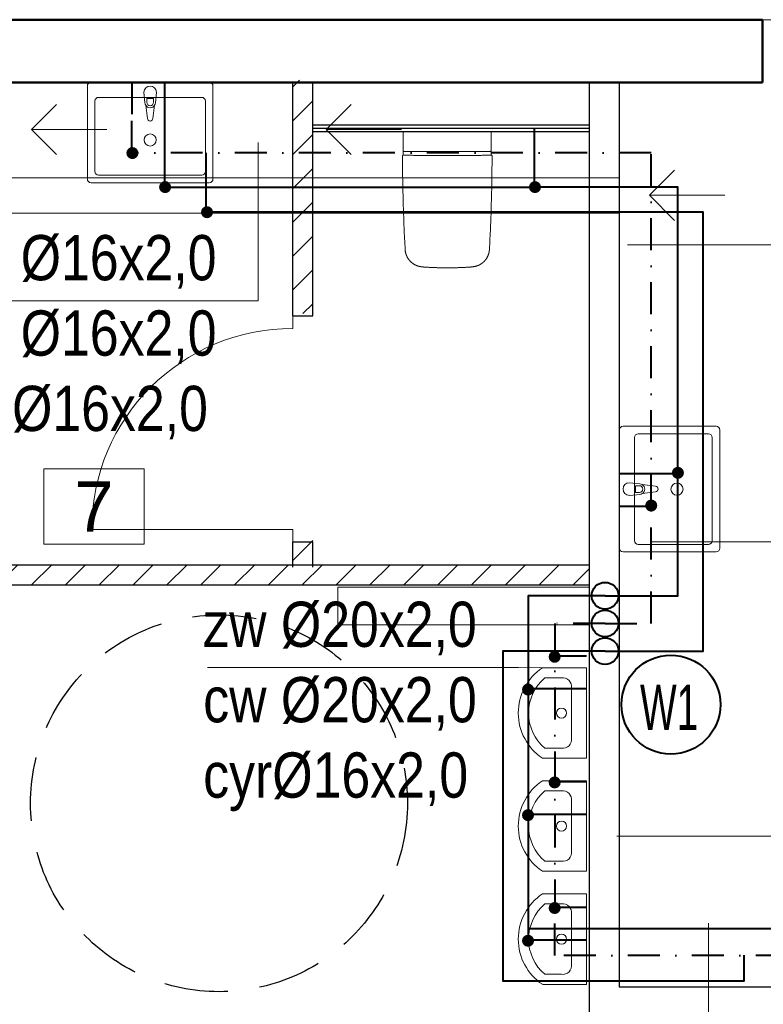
# Model space of a CAD drawing. Header units: millimetres. Extents: x 168402 to 202341, y 205146 to 229271.
# Tile 26 of 56: x 174425 to 174721, y 216075 to 216467. Entities that reach past the tile are written whole.
import ezdxf
from ezdxf.lldxf.tags import DXFTag

# ---------------------------------------------------------------- set-up
doc = ezdxf.new("R2010")
doc.units = ezdxf.units.MM
doc.linetypes.add('DASHDOT', pattern=[25.4, 12.7, -6.35, 0, -6.35])
doc.linetypes.add('DASHED', pattern=[19.05, 12.7, -6.35])
doc.layers.get('0').update_dxf_attribs({"lineweight": 0})
for name, color, linetype, lineweight in [('_IS_ks_opis', 154, 'Continuous', 13), ('kreskowanie', 9, 'Continuous', 5), ('linia - gruba - projektowana', 170, 'Continuous', 50), ('linia - meble', 5, 'Continuous', 9), ('LINIA CIENKA', 7, 'Continuous', 13), ('LINIA GRUBA', 7, 'Continuous', 30), ('linie - kreskowanie', 9, 'Continuous', 5), ('OPISY', 251, 'Continuous', 9), ('WOD-KAN', 170, 'Continuous', 9), ('ŚCIANA G-K', 124, 'Continuous', 25)]:
    doc.layers.add(name, color=color, linetype=linetype, lineweight=lineweight)
doc.layers.add('IS_Ciepła_woda', color=1, linetype='DASHDOT')
doc.layers.add('IS_Zimna_woda', color=5, linetype='SOLID')
doc.styles.add('NewStyle1', font='arial.ttf')
doc.styles.add('simplex', font='arial.ttf')
doc.styles.get("Standard").update_dxf_attribs({"font": 'ARIALN.TTF', "width": 0.75})
tags = doc.linetypes.add('DASH', pattern=[15, 10, -5]).pattern_tags.tags
tags[6:7] = [DXFTag(74, 4), DXFTag(75, 0), DXFTag(340, '0'), DXFTag(46, 0.0), DXFTag(50, 0.0), DXFTag(44, 0.0), DXFTag(45, 0.0)]
tags[4:5] = [DXFTag(74, 4), DXFTag(75, 0), DXFTag(340, '0'), DXFTag(46, 0.0), DXFTag(50, 0.0), DXFTag(44, 0.0), DXFTag(45, 0.0)]
tags = doc.linetypes.add('SOLID', pattern=[10, 10, 0]).pattern_tags.tags
tags[6:7] = [DXFTag(74, 4), DXFTag(75, 0), DXFTag(340, '0'), DXFTag(46, 0.0), DXFTag(50, 0.0), DXFTag(44, 0.0), DXFTag(45, 0.0)]
tags[4:5] = [DXFTag(74, 4), DXFTag(75, 0), DXFTag(340, '0'), DXFTag(46, 0.0), DXFTag(50, 0.0), DXFTag(44, 0.0), DXFTag(45, 0.0)]

# ---------------------------------------------------------------- blocks, each defined once
blk = doc.blocks.new('G$C2A3AD980')
at = {"layer": 'kreskowanie'}
h = blk.add_hatch(dxfattribs=at)
h.set_pattern_fill('ANSI31', color=252, scale=3)
h.set_pattern_definition([(45, (-194529.262, -220674.9365), (-6.7351921, 6.7351921), [])])
h.paths.add_polyline_path([(1262.03, 908), (1289.03, 908), (1289.03, 916), (1262.03, 916)])
h.paths.add_polyline_path([(1521, 908), (1521, 916), (1289.03, 916), (1289.03, 908)])
h.paths.add_polyline_path([(1403, 926), (1403, 916), (1411, 916), (1411, 926)])
h.paths.add_polyline_path([(1403, 1016), (1411, 1016), (1411, 1108.91), (1403, 1108.91)])
at = {"layer": 'linia - gruba - projektowana', "color": 252}
for p, q in [((1265, 1133), (1590, 1133)), ((1290, 1108), (1590, 1108))]:
    blk.add_line(p, q, dxfattribs=at)
blk.add_lwpolyline([(1590, 1108), (1590, 1133)], dxfattribs=at)
at = {"layer": 'linia - meble', "color": 3}
for p, q in [((1519.99, 874.99), (1502.39, 874.99)), ((1519.99, 838.99), (1519.99, 874.99)), ((1503.39, 870.99), (1509.99, 870.99)), ((1513.99, 846.99), (1513.99, 866.99)), ((1509.99, 842.99), (1503.39, 842.99)), ((1519.99, 838.99), (1502.39, 838.99)), ((1519.99, 829.99), (1502.39, 829.99)), ((1519.99, 793.99), (1519.99, 829.99)), ((1503.39, 825.99), (1509.99, 825.99)), ((1513.99, 801.99), (1513.99, 821.99)), ((1509.99, 797.99), (1503.39, 797.99)), ((1519.99, 793.99), (1502.39, 793.99)), ((1519.99, 784.99), (1502.39, 784.99)), ((1519.99, 748.99), (1519.99, 784.99)), ((1503.39, 780.99), (1509.99, 780.99)), ((1513.99, 756.99), (1513.99, 776.99)), ((1509.99, 752.99), (1503.39, 752.99)), ((1519.99, 748.99), (1502.39, 748.99))]:
    blk.add_line(p, q, dxfattribs=at)
for centre in [(1509.99, 856.99), (1509.99, 811.99), (1509.99, 766.99)]:
    blk.add_circle(centre, 2, dxfattribs=at)
for centre, radius, start, end in [((1514.46, 856.99), 21.67, 123.855, 236.145), ((1515.21, 856.99), 18.33, 130.1905, 229.8095), ((1510.49, 867.49), 3.54, 351.8699, 98.1301), ((1510.49, 846.49), 3.54, 261.8699, 8.1301), ((1514.46, 811.99), 21.67, 123.855, 236.145), ((1515.21, 811.99), 18.33, 130.1905, 229.8095), ((1510.49, 822.49), 3.54, 351.8699, 98.1301), ((1510.49, 801.49), 3.54, 261.8699, 8.1301), ((1514.46, 766.99), 21.67, 123.855, 236.145), ((1515.21, 766.99), 18.33, 130.1905, 229.8095), ((1510.49, 777.49), 3.54, 351.8699, 98.1301), ((1510.49, 756.49), 3.54, 261.8699, 8.1301)]:
    blk.add_arc(centre, radius, start, end, dxfattribs=at)
at = {"layer": 'LINIA CIENKA', "color": 252}
for p, q in [((1590, 1133), (1595, 1133)), ((1308.97, 1099.3), (1298.97, 1089.3)), ((1426.3, 1099.3), (1416.3, 1089.3)), ((1298.97, 1089.3), (1328.97, 1089.3)), ((1308.97, 1079.3), (1298.97, 1089.3)), ((1416.3, 1089.3), (1446.3, 1089.3)), ((1426.3, 1079.3), (1416.3, 1089.3)), ((1555.03, 1073.09), (1545.03, 1063.09)), ((1411, 1070), (1403, 1070)), ((1545.03, 1063.09), (1575.03, 1063.09)), ((1555.03, 1053.09), (1545.03, 1063.09)), ((1411, 1056), (1403, 1056)), ((1403, 1015.09), (1403, 1010.09)), ((1403, 930.09), (1323, 930.09)), ((1403, 925.09), (1403, 930.09)), ((1532, 808), (1750, 808))]:
    blk.add_line(p, q, dxfattribs=at)
at = {"layer": 'LINIA CIENKA', "color": 252, "linetype": 'DASH'}
for p, q in [((1533, 1070), (1263, 1070)), ((1533, 1056), (1263, 1056))]:
    blk.add_line(p, q, dxfattribs=at)
at = {"layer": 'LINIA CIENKA', "color": 252}
blk.add_lwpolyline([(1421, 892.09), (1521, 892.09), (1521, 907.09), (1421, 907.09)], close=True, dxfattribs=at)
blk.add_arc((1403, 930.09), 80, 90, 180, dxfattribs=at)
at = {"layer": 'LINIA GRUBA', "color": 252}
for p, q in [((1403, 1015.09), (1403, 1108.09)), ((1411, 1015.09), (1411, 1108)), ((1521, 1108), (1521, 907.09)), ((1533, 1108), (1533, 748)), ((1403, 1015.09), (1411, 1015.09)), ((1403, 915.09), (1403, 925.09)), ((1403, 925.09), (1411, 925.09)), ((1411, 915.09), (1411, 925.09)), ((1263, 916), (1521, 916)), ((1263, 908), (1521, 908)), ((1521, 907.09), (1521, 736)), ((1533, 748), (1809.97, 748))]:
    blk.add_line(p, q, dxfattribs=at)
at = {"layer": 'linie - kreskowanie', "color": 252, "linetype": 'DASHED', "lineweight": -3, "ltscale": 2}
blk.add_circle((1373.66, 821.07), 75, dxfattribs=at)
at = {"layer": 'OPISY', "color": 252}
blk.add_lwpolyline([(1303.9, 954.18), (1303.9, 924.18), (1343.9, 924.18), (1343.9, 954.18)], close=True, dxfattribs=at)
at = {"layer": 'WOD-KAN', "color": 3, "linetype": 'Continuous', "lineweight": 13}
for p, q in [((1321.26, 1106.59), (1321.26, 1069.59)), ((1369.76, 1108.09), (1322.76, 1108.09)), ((1371.26, 1069.59), (1371.26, 1106.59)), ((1366.76, 1102.09), (1325.76, 1102.09)), ((1344.16, 1099.9), (1343.76, 1104.09)), ((1344.9, 1101.6), (1344.9, 1100.11)), ((1347.62, 1101.6), (1344.9, 1101.6)), ((1347.62, 1100.11), (1347.62, 1101.6)), ((1348.76, 1104.09), (1348.36, 1099.9)), ((1324.26, 1100.59), (1324.26, 1072.59)), ((1345.15, 1093.65), (1344.48, 1098.94)), ((1348.03, 1098.94), (1347.37, 1093.65)), ((1368.26, 1072.59), (1368.26, 1100.59)), ((1325.76, 1071.09), (1366.76, 1071.09)), ((1322.76, 1068.09), (1369.76, 1068.09)), ((1533, 969.64), (1533, 922.64)), ((1571.5, 971.14), (1534.5, 971.14)), ((1573, 922.64), (1573, 969.64)), ((1539, 966.64), (1539, 925.64)), ((1568.5, 968.14), (1540.5, 968.14)), ((1570, 925.64), (1570, 966.64)), ((1537, 948.64), (1541.2, 948.24)), ((1540.98, 947.5), (1539.49, 947.5)), ((1539.49, 947.5), (1539.49, 944.78)), ((1539.49, 944.78), (1540.98, 944.78)), ((1542.15, 947.91), (1547.44, 947.25)), ((1547.44, 945.03), (1542.15, 944.36)), ((1541.2, 944.04), (1537, 943.64)), ((1534.5, 921.14), (1571.5, 921.14)), ((1540.5, 924.14), (1568.5, 924.14))]:
    blk.add_line(p, q, dxfattribs=at)
at = {"layer": 'WOD-KAN', "color": 3}
for p, q in [((1447.02, 1087), (1447.01, 1085.48)), ((1447.03, 1088.52), (1447.02, 1087)), ((1447.08, 1088.52), (1447.03, 1088.52)), ((1447.77, 1088.52), (1447.07, 1088.52)), ((1447.17, 1088.52), (1447.08, 1088.52)), ((1447.38, 1088.52), (1447.17, 1088.52)), ((1447.54, 1088.52), (1447.38, 1088.52)), ((1447.63, 1088.52), (1447.54, 1088.52)), ((1449.68, 1088.52), (1447.77, 1088.52)), ((1481.28, 1088.52), (1449.68, 1088.52)), ((1481.99, 1088.52), (1481.28, 1088.52)), ((1481.43, 1088.52), (1482.02, 1088.52)), ((1482.02, 1088.52), (1482.04, 1087)), ((1482.04, 1087), (1482.04, 1085.48)), ((1447.01, 1085.48), (1447, 1083.96)), ((1447, 1083.96), (1447, 1082.44)), ((1447, 1082.44), (1447, 1080.92)), ((1482.04, 1085.48), (1482.05, 1083.96)), ((1482.05, 1083.96), (1482.05, 1082.44)), ((1482.05, 1082.44), (1482.05, 1080.92)), ((1446.72, 1078.67), (1446.71, 1078.56)), ((1446.71, 1078.56), (1446.71, 1078.45)), ((1446.71, 1078.45), (1446.71, 1078.32)), ((1446.71, 1078.32), (1446.71, 1078.2)), ((1446.71, 1078.2), (1446.71, 1078.07)), ((1446.71, 1078.07), (1446.71, 1077.84)), ((1446.73, 1078.88), (1446.72, 1078.85)), ((1446.72, 1078.85), (1446.72, 1078.76)), ((1446.72, 1078.76), (1446.72, 1078.67)), ((1446.74, 1078.91), (1446.73, 1078.88)), ((1446.75, 1078.94), (1446.74, 1078.91)), ((1446.77, 1078.96), (1446.75, 1078.94)), ((1446.78, 1078.98), (1446.77, 1078.96)), ((1446.8, 1079), (1446.78, 1078.98)), ((1446.83, 1079.02), (1446.8, 1079)), ((1446.84, 1079.03), (1446.83, 1079.02)), ((1446.85, 1079.03), (1446.84, 1079.03)), ((1446.86, 1079.04), (1446.85, 1079.03)), ((1446.87, 1079.04), (1446.86, 1079.04)), ((1446.88, 1079.04), (1446.87, 1079.04)), ((1446.89, 1079.05), (1446.88, 1079.04)), ((1446.9, 1079.05), (1446.89, 1079.05)), ((1446.91, 1079.06), (1446.9, 1079.05)), ((1446.92, 1079.06), (1446.91, 1079.06)), ((1446.94, 1079.06), (1446.92, 1079.06)), ((1446.95, 1079.06), (1446.94, 1079.06)), ((1446.96, 1079.07), (1446.95, 1079.06)), ((1446.97, 1079.07), (1446.96, 1079.07)), ((1446.98, 1079.07), (1446.97, 1079.07)), ((1447, 1079.07), (1446.98, 1079.07)), ((1447, 1080.81), (1447, 1080.91)), ((1447, 1080.91), (1447, 1080.87)), ((1447, 1080.87), (1447.01, 1080.84)), ((1447, 1080.7), (1447, 1080.81)), ((1447, 1080.46), (1447, 1080.7)), ((1447, 1080.33), (1447, 1080.46)), ((1447, 1080.21), (1447, 1080.33)), ((1447, 1080.08), (1447, 1080.21)), ((1447, 1079.07), (1447, 1080.08)), ((1447.01, 1079.07), (1447, 1079.07)), ((1447.01, 1080.84), (1447.02, 1080.8)), ((1447.02, 1079.07), (1447.01, 1079.07)), ((1447.02, 1080.8), (1447.04, 1080.77)), ((1447.04, 1079.07), (1447.02, 1079.07)), ((1447.04, 1080.77), (1447.06, 1080.73)), ((1447.05, 1079.07), (1447.04, 1079.07)), ((1447.61, 1079.07), (1447.05, 1079.07)), ((1447.06, 1080.73), (1447.09, 1080.7)), ((1447.09, 1080.7), (1447.12, 1080.67)), ((1447.12, 1080.67), (1447.15, 1080.64)), ((1447.15, 1080.64), (1447.19, 1080.62)), ((1447.19, 1080.62), (1447.24, 1080.6)), ((1447.24, 1080.6), (1447.28, 1080.58)), ((1447.28, 1080.58), (1447.33, 1080.56)), ((1447.33, 1080.56), (1447.38, 1080.54)), ((1447.38, 1080.54), (1447.43, 1080.53)), ((1447.43, 1080.53), (1447.49, 1080.52)), ((1447.49, 1080.52), (1447.54, 1080.52)), ((1447.54, 1080.52), (1447.6, 1080.52)), ((1447.6, 1080.52), (1464.53, 1080.52)), ((1447.85, 1079.07), (1447.61, 1079.07)), ((1448.08, 1079.07), (1447.85, 1079.07)), ((1448.32, 1079.07), (1448.08, 1079.07)), ((1448.55, 1079.06), (1448.32, 1079.07)), ((1448.78, 1079.06), (1448.55, 1079.06)), ((1449.01, 1079.05), (1448.78, 1079.06)), ((1449.24, 1079.05), (1449.01, 1079.05)), ((1449.48, 1079.04), (1449.24, 1079.05)), ((1449.71, 1079.04), (1449.48, 1079.04)), ((1449.94, 1079.03), (1449.71, 1079.04)), ((1450.17, 1079.02), (1449.94, 1079.03)), ((1450.4, 1079.01), (1450.17, 1079.02)), ((1450.63, 1079.01), (1450.4, 1079.01)), ((1451.09, 1078.99), (1450.63, 1079.01)), ((1451.32, 1078.98), (1451.09, 1078.99)), ((1451.55, 1078.98), (1451.32, 1078.98)), ((1451.78, 1078.97), (1451.55, 1078.98)), ((1452.01, 1078.96), (1451.78, 1078.97)), ((1452.24, 1078.95), (1452.01, 1078.96)), ((1452.47, 1078.95), (1452.24, 1078.95)), ((1452.71, 1078.94), (1452.47, 1078.95)), ((1452.94, 1078.94), (1452.71, 1078.94)), ((1453.17, 1078.93), (1452.94, 1078.94)), ((1453.4, 1078.93), (1453.17, 1078.93)), ((1453.63, 1078.93), (1453.4, 1078.93)), ((1453.87, 1078.92), (1453.63, 1078.93)), ((1454.1, 1078.92), (1453.87, 1078.92)), ((1454.13, 1078.92), (1454.1, 1078.92)), ((1454.16, 1078.92), (1454.13, 1078.92)), ((1454.19, 1078.92), (1454.16, 1078.92)), ((1454.22, 1078.92), (1454.19, 1078.92)), ((1454.25, 1078.92), (1454.22, 1078.92)), ((1454.27, 1078.92), (1454.25, 1078.92)), ((1454.3, 1078.92), (1454.27, 1078.92)), ((1474.95, 1078.92), (1454.3, 1078.92)), ((1464.53, 1080.52), (1481.45, 1080.52)), ((1474.78, 1078.92), (1474.75, 1078.92)), ((1474.81, 1078.92), (1474.78, 1078.92)), ((1474.84, 1078.92), (1474.81, 1078.92)), ((1474.86, 1078.92), (1474.84, 1078.92)), ((1474.89, 1078.92), (1474.86, 1078.92)), ((1474.92, 1078.92), (1474.89, 1078.92)), ((1474.95, 1078.92), (1474.92, 1078.92)), ((1475.18, 1078.92), (1474.95, 1078.92)), ((1475.42, 1078.93), (1475.18, 1078.92)), ((1475.65, 1078.93), (1475.42, 1078.93)), ((1475.88, 1078.93), (1475.65, 1078.93)), ((1476.12, 1078.94), (1475.88, 1078.93)), ((1476.35, 1078.94), (1476.12, 1078.94)), ((1476.58, 1078.95), (1476.35, 1078.94)), ((1476.81, 1078.95), (1476.58, 1078.95)), ((1477.04, 1078.96), (1476.81, 1078.95)), ((1477.27, 1078.97), (1477.04, 1078.96)), ((1477.5, 1078.98), (1477.27, 1078.97)), ((1477.73, 1078.98), (1477.5, 1078.98)), ((1477.96, 1078.99), (1477.73, 1078.98)), ((1478.42, 1079.01), (1477.96, 1078.99)), ((1478.65, 1079.01), (1478.42, 1079.01)), ((1478.88, 1079.02), (1478.65, 1079.01)), ((1479.11, 1079.03), (1478.88, 1079.02)), ((1479.34, 1079.04), (1479.11, 1079.03)), ((1479.58, 1079.04), (1479.34, 1079.04)), ((1479.81, 1079.05), (1479.58, 1079.04)), ((1480.04, 1079.05), (1479.81, 1079.05)), ((1480.27, 1079.06), (1480.04, 1079.05)), ((1480.5, 1079.06), (1480.27, 1079.06)), ((1480.74, 1079.07), (1480.5, 1079.06)), ((1480.97, 1079.07), (1480.74, 1079.07)), ((1481.2, 1079.07), (1480.97, 1079.07)), ((1481.44, 1079.07), (1481.2, 1079.07)), ((1482, 1079.07), (1481.44, 1079.07)), ((1481.45, 1080.52), (1481.51, 1080.52)), ((1481.51, 1080.52), (1481.56, 1080.52)), ((1481.56, 1080.52), (1481.62, 1080.53)), ((1481.62, 1080.53), (1481.67, 1080.54)), ((1481.67, 1080.54), (1481.72, 1080.56)), ((1481.72, 1080.56), (1481.77, 1080.58)), ((1481.77, 1080.58), (1481.82, 1080.6)), ((1481.82, 1080.6), (1481.86, 1080.62)), ((1481.86, 1080.62), (1481.9, 1080.64)), ((1481.9, 1080.64), (1481.93, 1080.67)), ((1481.93, 1080.67), (1481.96, 1080.7)), ((1481.96, 1080.7), (1481.99, 1080.73)), ((1481.99, 1080.73), (1482.01, 1080.77)), ((1482.02, 1079.07), (1482, 1079.07)), ((1482.01, 1080.77), (1482.03, 1080.8)), ((1482.03, 1079.07), (1482.02, 1079.07)), ((1482.03, 1080.8), (1482.04, 1080.84)), ((1482.04, 1079.07), (1482.03, 1079.07)), ((1482.04, 1080.84), (1482.05, 1080.87)), ((1482.06, 1079.07), (1482.04, 1079.07)), ((1482.05, 1080.87), (1482.05, 1080.91)), ((1482.05, 1080.91), (1482.05, 1080.81)), ((1482.05, 1080.81), (1482.05, 1080.7)), ((1482.05, 1080.7), (1482.05, 1080.46)), ((1482.05, 1080.46), (1482.05, 1080.33)), ((1482.05, 1080.33), (1482.05, 1080.21)), ((1482.05, 1080.21), (1482.05, 1080.08)), ((1482.05, 1080.08), (1482.05, 1079.07)), ((1482.07, 1079.07), (1482.06, 1079.07)), ((1482.08, 1079.07), (1482.07, 1079.07)), ((1482.09, 1079.07), (1482.08, 1079.07)), ((1482.1, 1079.06), (1482.09, 1079.07)), ((1482.11, 1079.06), (1482.1, 1079.06)), ((1482.13, 1079.06), (1482.11, 1079.06)), ((1482.14, 1079.06), (1482.13, 1079.06)), ((1482.15, 1079.05), (1482.14, 1079.06)), ((1482.16, 1079.05), (1482.15, 1079.05)), ((1482.18, 1079.04), (1482.16, 1079.05)), ((1482.19, 1079.04), (1482.18, 1079.04)), ((1482.2, 1079.04), (1482.19, 1079.04)), ((1482.21, 1079.03), (1482.2, 1079.04)), ((1482.22, 1079.03), (1482.21, 1079.03)), ((1482.23, 1079.02), (1482.22, 1079.03)), ((1482.25, 1079), (1482.23, 1079.02)), ((1482.27, 1078.98), (1482.25, 1079)), ((1482.29, 1078.96), (1482.27, 1078.98)), ((1482.3, 1078.94), (1482.29, 1078.96)), ((1482.31, 1078.91), (1482.3, 1078.94)), ((1482.32, 1078.88), (1482.31, 1078.91)), ((1482.33, 1078.85), (1482.32, 1078.88)), ((1482.33, 1078.76), (1482.33, 1078.85)), ((1482.34, 1078.67), (1482.33, 1078.76)), ((1482.34, 1078.56), (1482.34, 1078.67)), ((1482.34, 1078.45), (1482.34, 1078.56)), ((1482.34, 1078.32), (1482.34, 1078.45)), ((1482.35, 1078.2), (1482.34, 1078.32)), ((1482.34, 1077.84), (1482.35, 1078.07)), ((1482.35, 1078.07), (1482.35, 1078.2)), ((1446.71, 1077.84), (1446.71, 1077.61)), ((1446.71, 1077.61), (1446.71, 1077.39)), ((1446.71, 1077.39), (1446.71, 1077.16)), ((1446.71, 1077.16), (1446.71, 1076.93)), ((1446.71, 1076.93), (1446.71, 1076.7)), ((1446.71, 1076.7), (1446.71, 1076.47)), ((1446.71, 1076.47), (1446.71, 1076.24)), ((1446.71, 1076.24), (1446.72, 1075.16)), ((1446.72, 1075.16), (1446.73, 1074.07)), ((1446.73, 1074.07), (1446.74, 1072.99)), ((1482.31, 1072.99), (1482.32, 1074.07)), ((1482.32, 1074.07), (1482.33, 1075.16)), ((1482.33, 1075.16), (1482.34, 1076.24)), ((1482.34, 1077.61), (1482.34, 1077.84)), ((1482.34, 1077.39), (1482.34, 1077.61)), ((1482.34, 1077.16), (1482.34, 1077.39)), ((1482.34, 1076.93), (1482.34, 1077.16)), ((1482.34, 1076.7), (1482.34, 1076.93)), ((1482.34, 1076.47), (1482.34, 1076.7)), ((1482.34, 1076.24), (1482.34, 1076.47)), ((1446.74, 1072.99), (1446.75, 1071.9)), ((1446.75, 1071.9), (1446.76, 1070.81)), ((1446.76, 1070.81), (1446.78, 1069.73)), ((1482.27, 1069.73), (1482.29, 1070.81)), ((1482.29, 1070.81), (1482.3, 1071.9)), ((1482.3, 1071.9), (1482.31, 1072.99)), ((1446.78, 1069.73), (1446.8, 1068.64)), ((1446.8, 1068.64), (1446.81, 1067.55)), ((1446.81, 1067.55), (1446.83, 1066.47)), ((1446.83, 1066.47), (1446.86, 1065.38)), ((1482.2, 1065.38), (1482.22, 1066.47)), ((1482.22, 1066.47), (1482.24, 1067.55)), ((1482.24, 1067.55), (1482.26, 1068.64)), ((1482.26, 1068.64), (1482.27, 1069.73)), ((1446.86, 1065.38), (1446.88, 1064.3)), ((1446.88, 1064.3), (1446.9, 1063.21)), ((1446.9, 1063.21), (1446.93, 1062.12)), ((1482.12, 1062.12), (1482.15, 1063.21)), ((1482.15, 1063.21), (1482.17, 1064.3)), ((1482.17, 1064.3), (1482.2, 1065.38)), ((1446.93, 1062.12), (1446.96, 1061.04)), ((1446.96, 1061.04), (1446.99, 1059.95)), ((1446.99, 1059.95), (1447.02, 1058.87)), ((1447.02, 1058.87), (1447.06, 1057.78)), ((1482, 1057.78), (1482.03, 1058.87)), ((1482.03, 1058.87), (1482.06, 1059.95)), ((1482.06, 1059.95), (1482.09, 1061.04)), ((1482.09, 1061.04), (1482.12, 1062.12)), ((1447.06, 1057.78), (1447.09, 1056.7)), ((1447.09, 1056.7), (1447.13, 1055.61)), ((1447.13, 1055.61), (1447.17, 1054.52)), ((1447.17, 1054.52), (1447.21, 1053.44)), ((1481.85, 1053.44), (1481.89, 1054.52)), ((1481.89, 1054.52), (1481.93, 1055.61)), ((1481.93, 1055.61), (1481.96, 1056.7)), ((1481.96, 1056.7), (1482, 1057.78)), ((1447.21, 1053.44), (1447.25, 1052.35)), ((1447.25, 1052.35), (1447.29, 1051.27)), ((1447.29, 1051.27), (1447.34, 1050.18)), ((1481.72, 1050.18), (1481.76, 1051.27)), ((1481.76, 1051.27), (1481.8, 1052.35)), ((1481.8, 1052.35), (1481.85, 1053.44)), ((1447.34, 1050.18), (1447.38, 1049.1)), ((1447.38, 1049.1), (1447.43, 1048.01)), ((1447.43, 1048.01), (1447.48, 1046.93)), ((1447.48, 1046.93), (1447.53, 1045.84)), ((1481.52, 1045.84), (1481.57, 1046.93)), ((1481.57, 1046.93), (1481.62, 1048.01)), ((1481.62, 1048.01), (1481.67, 1049.1)), ((1481.67, 1049.1), (1481.72, 1050.18)), ((1447.53, 1045.84), (1447.59, 1044.76)), ((1447.59, 1044.76), (1447.64, 1043.67)), ((1447.64, 1043.67), (1447.7, 1042.59)), ((1481.35, 1042.59), (1481.41, 1043.67)), ((1481.41, 1043.67), (1481.46, 1044.76)), ((1481.46, 1044.76), (1481.52, 1045.84)), ((1447.7, 1042.59), (1447.76, 1041.5)), ((1447.76, 1041.43), (1447.76, 1041.5)), ((1447.77, 1041.36), (1447.76, 1041.43)), ((1447.77, 1041.29), (1447.77, 1041.36)), ((1447.78, 1041.22), (1447.77, 1041.29)), ((1447.79, 1041.14), (1447.78, 1041.22)), ((1447.79, 1041.07), (1447.79, 1041.14)), ((1447.8, 1041), (1447.79, 1041.07)), ((1447.81, 1040.93), (1447.8, 1041)), ((1447.82, 1040.85), (1447.81, 1040.93)), ((1447.83, 1040.78), (1447.82, 1040.85)), ((1447.85, 1040.71), (1447.83, 1040.78)), ((1447.86, 1040.64), (1447.85, 1040.71)), ((1447.87, 1040.56), (1447.86, 1040.64)), ((1447.89, 1040.49), (1447.87, 1040.56)), ((1447.9, 1040.42), (1447.89, 1040.49)), ((1447.92, 1040.34), (1447.9, 1040.42)), ((1447.93, 1040.27), (1447.92, 1040.34)), ((1447.95, 1040.2), (1447.93, 1040.27)), ((1447.97, 1040.12), (1447.95, 1040.2)), ((1447.99, 1040.05), (1447.97, 1040.12)), ((1448.01, 1039.98), (1447.99, 1040.05)), ((1448.03, 1039.9), (1448.01, 1039.98)), ((1448.05, 1039.83), (1448.03, 1039.9)), ((1448.07, 1039.76), (1448.05, 1039.83)), ((1448.09, 1039.68), (1448.07, 1039.76)), ((1448.12, 1039.61), (1448.09, 1039.68)), ((1448.14, 1039.54), (1448.12, 1039.61)), ((1448.17, 1039.47), (1448.14, 1039.54)), ((1448.19, 1039.39), (1448.17, 1039.47)), ((1448.22, 1039.32), (1448.19, 1039.39)), ((1448.25, 1039.25), (1448.22, 1039.32)), ((1448.28, 1039.18), (1448.25, 1039.25)), ((1448.31, 1039.1), (1448.28, 1039.18)), ((1448.34, 1039.03), (1448.31, 1039.1)), ((1448.37, 1038.96), (1448.34, 1039.03)), ((1448.4, 1038.89), (1448.37, 1038.96)), ((1448.43, 1038.82), (1448.4, 1038.89)), ((1448.47, 1038.75), (1448.43, 1038.82)), ((1448.5, 1038.68), (1448.47, 1038.75)), ((1480.55, 1038.68), (1480.59, 1038.75)), ((1480.59, 1038.75), (1480.62, 1038.82)), ((1480.62, 1038.82), (1480.65, 1038.89)), ((1480.65, 1038.89), (1480.69, 1038.96)), ((1480.69, 1038.96), (1480.72, 1039.03)), ((1480.72, 1039.03), (1480.75, 1039.1)), ((1480.75, 1039.1), (1480.78, 1039.18)), ((1480.78, 1039.18), (1480.8, 1039.25)), ((1480.8, 1039.25), (1480.83, 1039.32)), ((1480.83, 1039.32), (1480.86, 1039.39)), ((1480.86, 1039.39), (1480.89, 1039.47)), ((1480.89, 1039.47), (1480.91, 1039.54)), ((1480.91, 1039.54), (1480.94, 1039.61)), ((1480.94, 1039.61), (1480.96, 1039.68)), ((1480.96, 1039.68), (1480.98, 1039.76)), ((1480.98, 1039.76), (1481, 1039.83)), ((1481, 1039.83), (1481.03, 1039.9)), ((1481.03, 1039.9), (1481.05, 1039.98)), ((1481.05, 1039.98), (1481.07, 1040.05)), ((1481.07, 1040.05), (1481.08, 1040.12)), ((1481.08, 1040.12), (1481.1, 1040.2)), ((1481.1, 1040.2), (1481.12, 1040.27)), ((1481.12, 1040.27), (1481.14, 1040.34)), ((1481.14, 1040.34), (1481.15, 1040.42)), ((1481.15, 1040.42), (1481.17, 1040.49)), ((1481.17, 1040.49), (1481.18, 1040.56)), ((1481.18, 1040.56), (1481.19, 1040.64)), ((1481.19, 1040.64), (1481.21, 1040.71)), ((1481.21, 1040.71), (1481.22, 1040.78)), ((1481.22, 1040.78), (1481.23, 1040.85)), ((1481.23, 1040.85), (1481.24, 1040.93)), ((1481.24, 1040.93), (1481.25, 1041)), ((1481.25, 1041), (1481.26, 1041.07)), ((1481.26, 1041.07), (1481.27, 1041.14)), ((1481.27, 1041.22), (1481.28, 1041.29)), ((1481.27, 1041.14), (1481.27, 1041.22)), ((1481.28, 1041.36), (1481.29, 1041.43)), ((1481.28, 1041.29), (1481.28, 1041.36)), ((1481.29, 1041.5), (1481.35, 1042.59)), ((1481.29, 1041.43), (1481.29, 1041.5)), ((1448.53, 1038.61), (1448.5, 1038.68)), ((1448.57, 1038.54), (1448.53, 1038.61)), ((1448.61, 1038.47), (1448.57, 1038.54)), ((1448.65, 1038.4), (1448.61, 1038.47)), ((1448.68, 1038.33), (1448.65, 1038.4)), ((1448.72, 1038.26), (1448.68, 1038.33)), ((1448.76, 1038.19), (1448.72, 1038.26)), ((1448.8, 1038.12), (1448.76, 1038.19)), ((1448.85, 1038.05), (1448.8, 1038.12)), ((1448.89, 1037.99), (1448.85, 1038.05)), ((1448.93, 1037.92), (1448.89, 1037.99)), ((1448.97, 1037.85), (1448.93, 1037.92)), ((1449.02, 1037.79), (1448.97, 1037.85)), ((1449.06, 1037.72), (1449.02, 1037.79)), ((1449.11, 1037.66), (1449.06, 1037.72)), ((1449.16, 1037.59), (1449.11, 1037.66)), ((1449.21, 1037.53), (1449.16, 1037.59)), ((1449.25, 1037.46), (1449.21, 1037.53)), ((1449.3, 1037.4), (1449.25, 1037.46)), ((1449.35, 1037.34), (1449.3, 1037.4)), ((1449.4, 1037.28), (1449.35, 1037.34)), ((1449.45, 1037.21), (1449.4, 1037.28)), ((1449.51, 1037.15), (1449.45, 1037.21)), ((1449.56, 1037.09), (1449.51, 1037.15)), ((1449.61, 1037.03), (1449.56, 1037.09)), ((1449.67, 1036.97), (1449.61, 1037.03)), ((1449.72, 1036.91), (1449.67, 1036.97)), ((1449.78, 1036.86), (1449.72, 1036.91)), ((1449.83, 1036.8), (1449.78, 1036.86)), ((1449.89, 1036.74), (1449.83, 1036.8)), ((1449.94, 1036.68), (1449.89, 1036.74)), ((1450, 1036.63), (1449.94, 1036.68)), ((1450.06, 1036.57), (1450, 1036.63)), ((1450.12, 1036.52), (1450.06, 1036.57)), ((1450.18, 1036.47), (1450.12, 1036.52)), ((1450.24, 1036.41), (1450.18, 1036.47)), ((1450.3, 1036.36), (1450.24, 1036.41)), ((1450.36, 1036.31), (1450.3, 1036.36)), ((1450.42, 1036.26), (1450.36, 1036.31)), ((1450.48, 1036.21), (1450.42, 1036.26)), ((1450.55, 1036.16), (1450.48, 1036.21)), ((1450.61, 1036.11), (1450.55, 1036.16)), ((1450.67, 1036.06), (1450.61, 1036.11)), ((1450.74, 1036.02), (1450.67, 1036.06)), ((1450.8, 1035.97), (1450.74, 1036.02)), ((1450.86, 1035.92), (1450.8, 1035.97)), ((1450.93, 1035.88), (1450.86, 1035.92)), ((1451, 1035.83), (1450.93, 1035.88)), ((1451.06, 1035.79), (1451, 1035.83)), ((1451.13, 1035.75), (1451.06, 1035.79)), ((1451.19, 1035.71), (1451.13, 1035.75)), ((1451.26, 1035.67), (1451.19, 1035.71)), ((1451.33, 1035.63), (1451.26, 1035.67)), ((1451.4, 1035.59), (1451.33, 1035.63)), ((1451.46, 1035.55), (1451.4, 1035.59)), ((1451.53, 1035.51), (1451.46, 1035.55)), ((1451.6, 1035.47), (1451.53, 1035.51)), ((1451.67, 1035.44), (1451.6, 1035.47)), ((1451.74, 1035.4), (1451.67, 1035.44)), ((1451.81, 1035.37), (1451.74, 1035.4)), ((1451.88, 1035.33), (1451.81, 1035.37)), ((1451.95, 1035.3), (1451.88, 1035.33)), ((1452.02, 1035.27), (1451.95, 1035.3)), ((1452.09, 1035.24), (1452.02, 1035.27)), ((1452.16, 1035.2), (1452.09, 1035.24)), ((1452.23, 1035.18), (1452.16, 1035.2)), ((1452.3, 1035.15), (1452.23, 1035.18)), ((1452.37, 1035.12), (1452.3, 1035.15)), ((1452.44, 1035.09), (1452.37, 1035.12)), ((1452.51, 1035.06), (1452.44, 1035.09)), ((1452.58, 1035.04), (1452.51, 1035.06)), ((1452.65, 1035.01), (1452.58, 1035.04)), ((1452.72, 1034.99), (1452.65, 1035.01)), ((1452.79, 1034.97), (1452.72, 1034.99)), ((1452.86, 1034.94), (1452.79, 1034.97)), ((1452.94, 1034.92), (1452.86, 1034.94)), ((1453.01, 1034.9), (1452.94, 1034.92)), ((1453.08, 1034.88), (1453.01, 1034.9)), ((1453.15, 1034.86), (1453.08, 1034.88)), ((1453.22, 1034.84), (1453.15, 1034.86)), ((1453.29, 1034.82), (1453.22, 1034.84)), ((1453.36, 1034.81), (1453.29, 1034.82)), ((1453.43, 1034.79), (1453.36, 1034.81)), ((1453.5, 1034.77), (1453.43, 1034.79)), ((1475.55, 1034.77), (1475.62, 1034.79)), ((1475.62, 1034.79), (1475.69, 1034.81)), ((1475.69, 1034.81), (1475.76, 1034.82)), ((1475.76, 1034.82), (1475.83, 1034.84)), ((1475.83, 1034.84), (1475.9, 1034.86)), ((1475.9, 1034.86), (1475.97, 1034.88)), ((1475.97, 1034.88), (1476.05, 1034.9)), ((1476.05, 1034.9), (1476.12, 1034.92)), ((1476.12, 1034.92), (1476.19, 1034.94)), ((1476.19, 1034.94), (1476.26, 1034.97)), ((1476.26, 1034.97), (1476.33, 1034.99)), ((1476.33, 1034.99), (1476.4, 1035.01)), ((1476.4, 1035.01), (1476.47, 1035.04)), ((1476.47, 1035.04), (1476.54, 1035.06)), ((1476.54, 1035.06), (1476.61, 1035.09)), ((1476.61, 1035.09), (1476.68, 1035.12)), ((1476.68, 1035.12), (1476.76, 1035.15)), ((1476.76, 1035.15), (1476.83, 1035.18)), ((1476.83, 1035.18), (1476.9, 1035.2)), ((1476.9, 1035.2), (1476.97, 1035.24)), ((1476.97, 1035.24), (1477.04, 1035.27)), ((1477.04, 1035.27), (1477.11, 1035.3)), ((1477.11, 1035.3), (1477.18, 1035.33)), ((1477.18, 1035.33), (1477.25, 1035.37)), ((1477.25, 1035.37), (1477.31, 1035.4)), ((1477.31, 1035.4), (1477.38, 1035.44)), ((1477.38, 1035.44), (1477.45, 1035.47)), ((1477.45, 1035.47), (1477.52, 1035.51)), ((1477.52, 1035.51), (1477.59, 1035.55)), ((1477.59, 1035.55), (1477.66, 1035.59)), ((1477.66, 1035.59), (1477.72, 1035.63)), ((1477.72, 1035.63), (1477.79, 1035.67)), ((1477.79, 1035.67), (1477.86, 1035.71)), ((1477.86, 1035.71), (1477.92, 1035.75)), ((1477.92, 1035.75), (1477.99, 1035.79)), ((1477.99, 1035.79), (1478.06, 1035.83)), ((1478.06, 1035.83), (1478.12, 1035.88)), ((1478.12, 1035.88), (1478.19, 1035.92)), ((1478.19, 1035.92), (1478.25, 1035.97)), ((1478.25, 1035.97), (1478.32, 1036.02)), ((1478.32, 1036.02), (1478.38, 1036.06)), ((1478.38, 1036.06), (1478.44, 1036.11)), ((1478.44, 1036.11), (1478.51, 1036.16)), ((1478.51, 1036.16), (1478.57, 1036.21)), ((1478.57, 1036.21), (1478.63, 1036.26)), ((1478.63, 1036.26), (1478.69, 1036.31)), ((1478.69, 1036.31), (1478.75, 1036.36)), ((1478.75, 1036.36), (1478.81, 1036.41)), ((1478.81, 1036.41), (1478.87, 1036.47)), ((1478.87, 1036.47), (1478.93, 1036.52)), ((1478.93, 1036.52), (1478.99, 1036.57)), ((1478.99, 1036.57), (1479.05, 1036.63)), ((1479.05, 1036.63), (1479.11, 1036.68)), ((1479.11, 1036.68), (1479.16, 1036.74)), ((1479.16, 1036.74), (1479.22, 1036.8)), ((1479.22, 1036.8), (1479.28, 1036.86)), ((1479.28, 1036.86), (1479.33, 1036.91)), ((1479.33, 1036.91), (1479.39, 1036.97)), ((1479.39, 1036.97), (1479.44, 1037.03)), ((1479.44, 1037.03), (1479.49, 1037.09)), ((1479.49, 1037.09), (1479.55, 1037.15)), ((1479.55, 1037.15), (1479.6, 1037.21)), ((1479.6, 1037.21), (1479.65, 1037.28)), ((1479.65, 1037.28), (1479.7, 1037.34)), ((1479.7, 1037.34), (1479.75, 1037.4)), ((1479.75, 1037.4), (1479.8, 1037.46)), ((1479.8, 1037.46), (1479.85, 1037.53)), ((1479.85, 1037.53), (1479.89, 1037.59)), ((1479.89, 1037.59), (1479.94, 1037.66)), ((1479.94, 1037.66), (1479.99, 1037.72)), ((1479.99, 1037.72), (1480.03, 1037.79)), ((1480.03, 1037.79), (1480.08, 1037.85)), ((1480.08, 1037.85), (1480.12, 1037.92)), ((1480.12, 1037.92), (1480.16, 1037.99)), ((1480.16, 1037.99), (1480.21, 1038.05)), ((1480.21, 1038.05), (1480.25, 1038.12)), ((1480.25, 1038.12), (1480.29, 1038.19)), ((1480.29, 1038.19), (1480.33, 1038.26)), ((1480.33, 1038.26), (1480.37, 1038.33)), ((1480.37, 1038.33), (1480.41, 1038.4)), ((1480.41, 1038.4), (1480.44, 1038.47)), ((1480.44, 1038.47), (1480.48, 1038.54)), ((1480.48, 1038.54), (1480.52, 1038.61)), ((1480.52, 1038.61), (1480.55, 1038.68)), ((1453.57, 1034.76), (1453.5, 1034.77)), ((1453.65, 1034.75), (1453.57, 1034.76)), ((1453.72, 1034.73), (1453.65, 1034.75)), ((1453.79, 1034.72), (1453.72, 1034.73)), ((1453.86, 1034.71), (1453.79, 1034.72)), ((1453.95, 1034.69), (1453.86, 1034.71)), ((1454.04, 1034.68), (1453.95, 1034.69)), ((1454.13, 1034.67), (1454.04, 1034.68)), ((1454.22, 1034.65), (1454.13, 1034.67)), ((1454.31, 1034.64), (1454.22, 1034.65)), ((1454.4, 1034.63), (1454.31, 1034.64)), ((1454.49, 1034.62), (1454.4, 1034.63)), ((1454.58, 1034.61), (1454.49, 1034.62)), ((1454.67, 1034.6), (1454.58, 1034.61)), ((1454.76, 1034.59), (1454.67, 1034.6)), ((1454.85, 1034.58), (1454.76, 1034.59)), ((1454.94, 1034.57), (1454.85, 1034.58)), ((1455.03, 1034.56), (1454.94, 1034.57)), ((1455.12, 1034.55), (1455.03, 1034.56)), ((1455.21, 1034.55), (1455.12, 1034.55)), ((1455.3, 1034.54), (1455.21, 1034.55)), ((1455.3, 1034.54), (1455.59, 1034.52)), ((1455.3, 1034.54), (1455.59, 1034.52)), ((1455.59, 1034.52), (1455.88, 1034.5)), ((1455.59, 1034.52), (1455.88, 1034.5)), ((1455.88, 1034.5), (1456.17, 1034.48)), ((1455.88, 1034.5), (1456.17, 1034.48)), ((1456.17, 1034.48), (1456.45, 1034.46)), ((1456.17, 1034.48), (1456.45, 1034.46)), ((1456.45, 1034.46), (1456.74, 1034.45)), ((1456.45, 1034.46), (1456.74, 1034.45)), ((1456.74, 1034.45), (1457.03, 1034.43)), ((1456.74, 1034.45), (1457.03, 1034.43)), ((1457.03, 1034.43), (1457.32, 1034.41)), ((1457.03, 1034.43), (1457.32, 1034.41)), ((1457.32, 1034.41), (1457.61, 1034.4)), ((1457.32, 1034.41), (1457.61, 1034.4)), ((1457.61, 1034.4), (1457.89, 1034.38)), ((1457.61, 1034.4), (1457.89, 1034.38)), ((1457.89, 1034.38), (1458.18, 1034.37)), ((1457.89, 1034.38), (1458.18, 1034.37)), ((1458.18, 1034.37), (1458.47, 1034.35)), ((1458.18, 1034.37), (1458.47, 1034.35)), ((1458.47, 1034.35), (1458.76, 1034.34)), ((1458.47, 1034.35), (1458.76, 1034.34)), ((1458.76, 1034.34), (1459.05, 1034.33)), ((1458.76, 1034.34), (1459.05, 1034.33)), ((1459.05, 1034.33), (1459.34, 1034.32)), ((1459.05, 1034.33), (1459.34, 1034.32)), ((1459.34, 1034.32), (1459.62, 1034.31)), ((1459.34, 1034.32), (1459.62, 1034.31)), ((1459.62, 1034.31), (1459.91, 1034.3)), ((1459.62, 1034.31), (1459.91, 1034.3)), ((1459.91, 1034.3), (1460.2, 1034.29)), ((1459.91, 1034.3), (1460.2, 1034.29)), ((1460.2, 1034.29), (1460.49, 1034.28)), ((1460.2, 1034.29), (1460.49, 1034.28)), ((1460.49, 1034.28), (1460.78, 1034.27)), ((1460.49, 1034.28), (1460.78, 1034.27)), ((1460.78, 1034.27), (1461.07, 1034.26)), ((1460.78, 1034.27), (1461.07, 1034.26)), ((1461.07, 1034.26), (1461.35, 1034.25)), ((1461.07, 1034.26), (1461.35, 1034.25)), ((1461.35, 1034.25), (1461.64, 1034.25)), ((1461.35, 1034.25), (1461.64, 1034.25)), ((1461.64, 1034.25), (1461.93, 1034.24)), ((1461.64, 1034.25), (1461.93, 1034.24)), ((1461.93, 1034.24), (1462.22, 1034.24)), ((1461.93, 1034.24), (1462.22, 1034.24)), ((1462.22, 1034.24), (1462.51, 1034.23)), ((1462.22, 1034.24), (1462.51, 1034.23)), ((1462.51, 1034.23), (1462.8, 1034.23)), ((1462.51, 1034.23), (1462.8, 1034.23)), ((1462.8, 1034.23), (1463.08, 1034.22)), ((1462.8, 1034.23), (1463.08, 1034.22)), ((1463.08, 1034.22), (1463.37, 1034.22)), ((1463.08, 1034.22), (1463.37, 1034.22)), ((1463.37, 1034.22), (1463.66, 1034.22)), ((1463.37, 1034.22), (1463.66, 1034.22)), ((1463.66, 1034.22), (1463.95, 1034.22)), ((1463.66, 1034.22), (1463.95, 1034.22)), ((1463.95, 1034.22), (1464.24, 1034.22)), ((1463.95, 1034.22), (1464.24, 1034.22)), ((1464.24, 1034.22), (1464.53, 1034.22)), ((1464.24, 1034.22), (1464.53, 1034.22)), ((1464.53, 1034.22), (1464.81, 1034.22)), ((1464.53, 1034.22), (1464.81, 1034.22)), ((1464.81, 1034.22), (1465.1, 1034.22)), ((1464.81, 1034.22), (1465.1, 1034.22)), ((1465.1, 1034.22), (1465.39, 1034.22)), ((1465.1, 1034.22), (1465.39, 1034.22)), ((1465.39, 1034.22), (1465.68, 1034.22)), ((1465.39, 1034.22), (1465.68, 1034.22)), ((1465.68, 1034.22), (1465.97, 1034.22)), ((1465.68, 1034.22), (1465.97, 1034.22)), ((1465.97, 1034.22), (1466.26, 1034.23)), ((1465.97, 1034.22), (1466.26, 1034.23)), ((1466.26, 1034.23), (1466.55, 1034.23)), ((1466.26, 1034.23), (1466.55, 1034.23)), ((1466.55, 1034.23), (1466.83, 1034.24)), ((1466.55, 1034.23), (1466.83, 1034.24)), ((1466.83, 1034.24), (1467.12, 1034.24)), ((1466.83, 1034.24), (1467.12, 1034.24)), ((1467.12, 1034.24), (1467.41, 1034.25)), ((1467.12, 1034.24), (1467.41, 1034.25)), ((1467.41, 1034.25), (1467.7, 1034.25)), ((1467.41, 1034.25), (1467.7, 1034.25)), ((1467.7, 1034.25), (1467.99, 1034.26)), ((1467.7, 1034.25), (1467.99, 1034.26)), ((1467.99, 1034.26), (1468.28, 1034.27)), ((1467.99, 1034.26), (1468.28, 1034.27)), ((1468.28, 1034.27), (1468.56, 1034.28)), ((1468.28, 1034.27), (1468.56, 1034.28)), ((1468.56, 1034.28), (1468.85, 1034.29)), ((1468.56, 1034.28), (1468.85, 1034.29)), ((1468.85, 1034.29), (1469.14, 1034.3)), ((1468.85, 1034.29), (1469.14, 1034.3)), ((1469.14, 1034.3), (1469.43, 1034.31)), ((1469.14, 1034.3), (1469.43, 1034.31)), ((1469.43, 1034.31), (1469.72, 1034.32)), ((1469.43, 1034.31), (1469.72, 1034.32)), ((1469.72, 1034.32), (1470.01, 1034.33)), ((1469.72, 1034.32), (1470.01, 1034.33)), ((1470.01, 1034.33), (1470.29, 1034.34)), ((1470.01, 1034.33), (1470.29, 1034.34)), ((1470.29, 1034.34), (1470.58, 1034.35)), ((1470.29, 1034.34), (1470.58, 1034.35)), ((1470.58, 1034.35), (1470.87, 1034.37)), ((1470.58, 1034.35), (1470.87, 1034.37)), ((1470.87, 1034.37), (1471.16, 1034.38)), ((1470.87, 1034.37), (1471.16, 1034.38)), ((1471.16, 1034.38), (1471.45, 1034.4)), ((1471.16, 1034.38), (1471.45, 1034.4)), ((1471.45, 1034.4), (1471.73, 1034.41)), ((1471.45, 1034.4), (1471.73, 1034.41)), ((1471.73, 1034.41), (1472.02, 1034.43)), ((1471.73, 1034.41), (1472.02, 1034.43)), ((1472.02, 1034.43), (1472.31, 1034.45)), ((1472.02, 1034.43), (1472.31, 1034.45)), ((1472.31, 1034.45), (1472.6, 1034.46)), ((1472.31, 1034.45), (1472.6, 1034.46)), ((1472.6, 1034.46), (1472.89, 1034.48)), ((1472.6, 1034.46), (1472.89, 1034.48)), ((1472.89, 1034.48), (1473.17, 1034.5)), ((1472.89, 1034.48), (1473.17, 1034.5)), ((1473.17, 1034.5), (1473.46, 1034.52)), ((1473.17, 1034.5), (1473.46, 1034.52)), ((1473.46, 1034.52), (1473.75, 1034.54)), ((1473.46, 1034.52), (1473.75, 1034.54)), ((1473.75, 1034.54), (1473.84, 1034.55)), ((1473.84, 1034.55), (1473.93, 1034.55)), ((1473.93, 1034.55), (1474.02, 1034.56)), ((1474.02, 1034.56), (1474.11, 1034.57)), ((1474.11, 1034.57), (1474.2, 1034.58)), ((1474.2, 1034.58), (1474.29, 1034.59)), ((1474.29, 1034.59), (1474.38, 1034.6)), ((1474.38, 1034.6), (1474.47, 1034.61)), ((1474.47, 1034.61), (1474.56, 1034.62)), ((1474.56, 1034.62), (1474.65, 1034.63)), ((1474.65, 1034.63), (1474.74, 1034.64)), ((1474.74, 1034.64), (1474.84, 1034.65)), ((1474.84, 1034.65), (1474.93, 1034.67)), ((1474.93, 1034.67), (1475.02, 1034.68)), ((1475.02, 1034.68), (1475.11, 1034.69)), ((1475.11, 1034.69), (1475.2, 1034.71)), ((1475.2, 1034.71), (1475.27, 1034.72)), ((1475.27, 1034.72), (1475.34, 1034.73)), ((1475.34, 1034.73), (1475.41, 1034.75)), ((1475.41, 1034.75), (1475.48, 1034.76)), ((1475.48, 1034.76), (1475.55, 1034.77))]:
    blk.add_line(p, q, dxfattribs=at)
at = {"layer": 'WOD-KAN', "color": 3, "linetype": 'Continuous', "lineweight": 13}
for centre in [(1346.26, 1085.13), (1555.96, 946.14)]:
    blk.add_circle(centre, 2.41, dxfattribs=at)
for centre, radius, start, end in [((1322.76, 1106.59), 1.5, 90, 180), ((1346.26, 1104.09), 2.5, 0, 180), ((1369.76, 1106.59), 1.5, 0, 90), ((1325.76, 1100.59), 1.5, 90, 180), ((1366.76, 1100.59), 1.5, 0, 90), ((1346.26, 1100.09), 2.11, 185.1696, 212.771), ((1346.26, 1100.09), 2.11, 212.771, 327.229), ((1346.26, 1100.11), 1.36, 180, 0), ((1346.26, 1100.09), 2.11, 327.229, 354.8304), ((1346.26, 1093.79), 1.12, 187.1389, 352.8611), ((1325.76, 1072.59), 1.5, 180, 270), ((1366.76, 1072.59), 1.5, 270, 0), ((1322.76, 1069.59), 1.5, 180, 270), ((1369.76, 1069.59), 1.5, 270, 0), ((1534.5, 969.64), 1.5, 90, 180), ((1571.5, 969.64), 1.5, 0, 90), ((1540.5, 966.64), 1.5, 90, 180), ((1568.5, 966.64), 1.5, 0, 90), ((1537, 946.14), 2.5, 90, 270), ((1540.98, 946.14), 1.36, 270, 90), ((1541.01, 946.14), 2.11, 57.229, 84.8304), ((1541.01, 946.14), 2.11, 302.771, 57.229), ((1547.3, 946.14), 1.12, 277.1389, 82.8611), ((1541.01, 946.14), 2.11, 275.1696, 302.771), ((1540.5, 925.64), 1.5, 180, 270), ((1568.5, 925.64), 1.5, 270, 0), ((1534.5, 922.64), 1.5, 180, 270), ((1571.5, 922.64), 1.5, 270, 0)]:
    blk.add_arc(centre, radius, start, end, dxfattribs=at)
at = {"layer": 'ŚCIANA G-K', "color": 252}
blk.add_line((1521, 1091.02), (1411, 1091.02), dxfattribs=at)
at = {"layer": 'ŚCIANA G-K', "color": 252, "ltscale": 1.2}
for p, q in [((1411, 1089.77), (1521, 1089.77)), ((1411, 1088.52), (1521, 1088.52))]:
    blk.add_line(p, q, dxfattribs=at)
at = {"layer": 'OPISY', "color": 252, "insert": (1323.9, 939.18), "char_height": 20, "width": 40, "attachment_point": 5, "style": 'simplex'}
blk.add_mtext('7', dxfattribs=at)

msp = doc.modelspace()

# ---------------------------------------------------------------- block references
at = {"ltscale": 4}
msp.add_blockref('G$C2A3AD980', (173130.7, 215334.17), dxfattribs=at)

# ---------------------------------------------------------------- next in the draw order: hatches: boundary and pattern name
at = {"layer": 'IS_Zimna_woda', "ltscale": 0.01}
h = msp.add_hatch(color=1, dxfattribs=at)
edge = h.paths.add_edge_path()
edge.add_arc((174469.88, 216414.08), 2.4, 270, 630)
h = msp.add_hatch(color=256, dxfattribs=at)
edge = h.paths.add_edge_path()
edge.add_arc((174482.91, 216400.53), 2.4, 270, 630)
h = msp.add_hatch(color=256, dxfattribs=at)
edge = h.paths.add_edge_path()
edge.add_arc((174630.14, 216400.53), 2.4, 270, 630)
at = {"layer": 'IS_Zimna_woda', "linetype": 'Continuous', "lineweight": 40, "ltscale": 0.1}
h = msp.add_hatch(color=6, dxfattribs=at)
edge = h.paths.add_edge_path()
edge.add_arc((174499.58, 216390.53), 2.4, 270, 630)
at = {"layer": 'IS_Zimna_woda', "ltscale": 0.01}
h = msp.add_hatch(color=256, dxfattribs=at)
edge = h.paths.add_edge_path()
edge.add_arc((174687.02, 216286.79), 2.4, 0, 360)
h = msp.add_hatch(color=1, dxfattribs=at)
edge = h.paths.add_edge_path()
edge.add_arc((174676.41, 216273.76), 2.4, 0, 360)
h = msp.add_hatch(color=1, dxfattribs=at)
edge = h.paths.add_edge_path()
edge.add_arc((174637.97, 216213.54), 2.4, 180, 540)
h = msp.add_hatch(color=256, dxfattribs=at)
edge = h.paths.add_edge_path()
edge.add_arc((174627.37, 216200.51), 2.4, 180, 540)
h = msp.add_hatch(color=1, dxfattribs=at)
edge = h.paths.add_edge_path()
edge.add_arc((174637.97, 216163.54), 2.4, 180, 540)
h = msp.add_hatch(color=256, dxfattribs=at)
edge = h.paths.add_edge_path()
edge.add_arc((174627.37, 216150.51), 2.4, 180, 540)
h = msp.add_hatch(color=1, dxfattribs=at)
edge = h.paths.add_edge_path()
edge.add_arc((174637.97, 216113.54), 2.4, 180, 540)
h = msp.add_hatch(color=256, dxfattribs=at)
edge = h.paths.add_edge_path()
edge.add_arc((174627.37, 216100.51), 2.4, 180, 540)

# ---------------------------------------------------------------- next in the draw order: linework, layer by layer
at = {"color": 5, "lineweight": 40}
msp.add_circle((174658.04, 216237.86), 5.32, dxfattribs=at)
at = {"layer": '_IS_ks_opis', "color": 0}
for p, q in [((174666.93, 216377.58), (174848.12, 216377.58)), ((174386.98, 216355.28), (174519.96, 216355.28)), ((174676.67, 216259.35), (174857.86, 216259.35)), ((174499.79, 216209.33), (174623.54, 216209.33))]:
    msp.add_line(p, q, dxfattribs=at)
for points in [[(174519.96, 216355.28), (174519.96, 216418.33)], [(174603.99, 216209.33), (174640.47, 216209.13)], [(174699.24, 216038.5), (174699.24, 216107.53)]]:
    msp.add_lwpolyline(points, dxfattribs=at)
at = {"layer": 'IS_Ciepła_woda', "lineweight": 40}
for points in [[(174469.61, 216442.17), (174469.61, 216429.53)], [(174676.34, 216273.49), (174676.34, 216414.16), (174469.61, 216414.16), (174469.61, 216429.53)], [(174658.04, 216226.83), (174676.34, 216226.83), (174676.34, 216273.49)], [(174663.7, 216273.49), (174676.34, 216273.49)], [(174658.04, 216226.83), (174638.04, 216226.83), (174638.04, 216113.81)], [(174650.69, 216213.81), (174638.04, 216213.81)], [(174650.69, 216163.81), (174638.04, 216163.81)], [(174650.69, 216113.81), (174638.04, 216113.81)], [(174781.79, 216094.62), (174638.04, 216094.62), (174638.04, 216113.81)]]:
    msp.add_lwpolyline(points, dxfattribs=at)
at = {"layer": 'IS_Zimna_woda', "lineweight": 40, "ltscale": 0.1}
for points in [[(174482.64, 216442.17), (174482.64, 216418.86)], [(174629.87, 216423.85), (174629.87, 216400.53)], [(174482.64, 216418.86), (174482.64, 216400.53), (174629.87, 216400.53)], [(174687.02, 216286.52), (174687.02, 216400.53), (174629.87, 216400.53)], [(174658.04, 216237.86), (174687.02, 216237.86), (174687.02, 216286.52)], [(174663.7, 216286.52), (174687.02, 216286.52)], [(174658.04, 216237.86), (174627.37, 216237.86), (174627.37, 216100.78)], [(174650.69, 216200.78), (174627.37, 216200.78)], [(174650.69, 216150.78), (174627.37, 216150.78)], [(174768.76, 216105.29), (174627.37, 216105.29)], [(174650.69, 216100.78), (174627.37, 216100.78)]]:
    msp.add_lwpolyline(points, dxfattribs=at)
at = {"layer": 'IS_Zimna_woda', "color": 6, "linetype": 'Continuous', "lineweight": 40, "ltscale": 0.1}
for points in [[(174658.04, 216215.81), (174687.02, 216215.81), (174697.02, 216215.81), (174697.02, 216390.53), (174697.02, 216390.53), (174499.31, 216390.53), (174499.31, 216414.16)], [(174658.04, 216215.81), (174627.37, 216215.81), (174617.37, 216215.81), (174617.37, 216094.62), (174617.37, 216084.62), (174713.46, 216084.62), (174713.46, 216094.77)]]:
    msp.add_lwpolyline(points, dxfattribs=at)
at = {"layer": 'IS_Zimna_woda', "color": 1, "linetype": 'Continuous', "lineweight": 40, "ltscale": 0.1}
msp.add_circle((174658.04, 216226.83), 5.32, dxfattribs=at)
at = {"layer": 'IS_Zimna_woda', "color": 6, "linetype": 'Continuous', "lineweight": 40, "ltscale": 0.1}
msp.add_circle((174658.04, 216215.81), 5.32, dxfattribs=at)
at = {"layer": 'IS_Zimna_woda', "linetype": 'Continuous', "lineweight": 40, "ltscale": 0.1}
msp.add_circle((174684.24, 216194.51), 19.69, dxfattribs=at)

# ---------------------------------------------------------------- next in the draw order: texts
at = {"layer": '_IS_ks_opis', "color": 0, "char_height": 18, "width": 117.087, "attachment_point": 4, "style": 'NewStyle1'}
for s, insert in [('{\\fArial Narrow|b0|i0|c238|p34;zw \\fArial Narrow|b0|i0|c0|p34;%%C\\fArial Narrow|b0|i0|c238|p34;16x2,0\\Pcw \\fArial Narrow|b0|i0|c0|p34;%%C\\fArial Narrow|b0|i0|c238|p34;16x2,0\\Pcyr\\fArial Narrow|b0|i0|c0|p34;%%C\\fArial Narrow|b0|i0|c238|p34;16x2,0}', (174394.5, 216339.72)), ('{\\fArial Narrow|b0|i0|c238|p34;zw \\fArial Narrow|b0|i0|c0|p34;%%C\\fArial Narrow|b0|i0|c238|p34;20x2,0\\Pcw \\fArial Narrow|b0|i0|c0|p34;%%C\\fArial Narrow|b0|i0|c238|p34;20x2,0\\Pcyr\\fArial Narrow|b0|i0|c0|p34;%%C\\fArial Narrow|b0|i0|c238|p34;16x2,0}', (174498.08, 216193.77)), ('{\\fArial Narrow|b0|i0|c238|p34;zw \\fArial Narrow|b0|i0|c0|p34;%%C\\fArial Narrow|b0|i0|c238|p34;16x2,0\\Pcw \\fArial Narrow|b0|i0|c0|p34;%%C\\fArial Narrow|b0|i0|c238|p34;16x2,0\\Pcyr\\fArial Narrow|b0|i0|c0|p34;%%C\\fArial Narrow|b0|i0|c238|p34;16x2,0}', (174573.79, 216022.95))]:
    msp.add_mtext(s, dxfattribs=dict(at, insert=insert))
at = {"layer": 'IS_Zimna_woda', "linetype": 'Continuous', "lineweight": 40, "ltscale": 0.1, "insert": (174671.94, 216202.45), "char_height": 18, "width": 19.6567, "attachment_point": 1}
msp.add_mtext('W1', dxfattribs=at)

doc.saveas('drawing.dxf')
